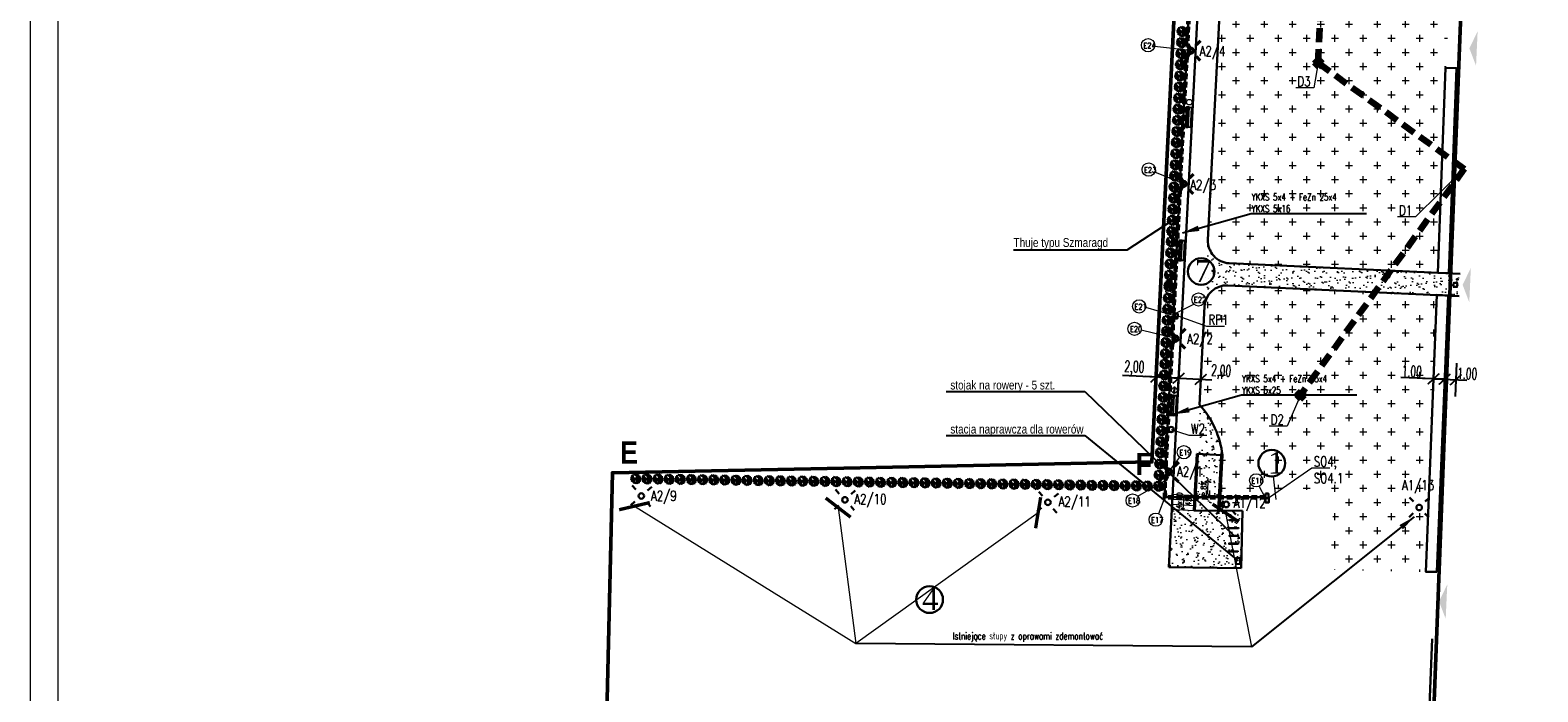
# Model space of a CAD drawing. Extents: x -110 to 11927435, y -6590197 to 5675023.
# Tile 68 of 71: x 6591087 to 6591222, y 5674812 to 5674871. Entities that reach past the tile are written whole.
import ezdxf

# ---------------------------------------------------------------- set-up
doc = ezdxf.new("R2010")
doc.units = 0
doc.header["$PDMODE"] = 33
doc.header["$PDSIZE"] = 0.3
for name, pattern in [('1', [0]), ('2', [1.5, 1, -0.5]), ('DASHED', [0.75, 0.5, -0.25]), ('WASTE', [0.375, 0.25, -0.125])]:
    doc.linetypes.add(name, pattern=pattern)
doc.layers.get('0').update_dxf_attribs({"color": 250, "linetype": 'CONTINUOUS', "lineweight": 100})
doc.layers.get('Defpoints').update_dxf_attribs({"linetype": 'CONTINUOUS'})
for name, color, linetype, lineweight in [('!SAN_ks', 96, 'WASTE', 40), ('A_granice opracowania', 3, 'CONTINUOUS', 40), ('A_PZT_Opis', 7, 'CONTINUOUS', 9), ('Elektryka', 1, 'CONTINUOUS', 9), ('Elektryka opis', 1, 'CONTINUOUS', 9), ('Elektryka współrzędne', 1, 'CONTINUOUS', 9), ('wymiar', 7, 'CONTINUOUS', 13), ('WYMIARY', 1, 'CONTINUOUS', 9)]:
    doc.layers.add(name, color=color, linetype=linetype, lineweight=lineweight)
doc.layers.add('_0', color=7, linetype='CONTINUOUS')
doc.styles.add('ARIAL', font='txt', dxfattribs={"width": 0.8})
doc.styles.add('other_WYMIAR', font='txt', dxfattribs={"width": 0.9, "height": 0.9})
doc.styles.add('pawel', font='GOTHIC.TTF')
doc.styles.add('ROMANSS', font='romans.shx', dxfattribs={"width": 0.6})
doc.styles.get("Standard").update_dxf_attribs({"font": 'Simplex.SHX', "width": 0.75})
doc.dimstyles.new('100', dxfattribs={"dimscale": 0, "dimtxt": 1, "dimasz": 1, "dimexe": 1.5, "dimexo": 0, "dimgap": 0.1, "dimtad": 1, "dimrnd": 1e-08, "dimtxsty": 'ROMANSS', "dimblk": 'ARCHTICK', "dimcen": 1, "dimdle": 1, "dimclrd": 256, "dimclre": 256, "dimclrt": 256, "dimadec": 0, "dimazin": 0, "dimtfac": 1, "dimtdec": 0, "dimtofl": 0, "dimtmove": 0, "dimatfit": 2, "dimldrblk": 'ARCHTICK', "dimfxl": 1.5, "dimfxlon": 1, "dimlwd": -1, "dimlwe": -1, "dimarcsym": 0})
doc.dimstyles.get("Standard").update_dxf_attribs({"dimtxt": 1, "dimasz": 1, "dimexe": 1, "dimexo": 1, "dimgap": 1, "dimtad": 1, "dimtxsty": 'Standard', "dimcen": 2.5, "dimadec": 0, "dimazin": 0, "dimtfac": 1, "dimtmove": 0, "dimatfit": 3, "dimfxl": 1, "dimarcsym": 0})

# ---------------------------------------------------------------- blocks, each defined once
blk = doc.blocks.new('thuja M')
at = {"layer": '_0', "color": 3}
for points in [[(6591187.93, 5674830.09), (6591187.32, 5674830.1)], [(6591187.46, 5674829.97), (6591187.32, 5674830.04)], [(6591187.52, 5674830.1), (6591187.33, 5674830.23)], [(6591187.59, 5674830.1), (6591187.36, 5674829.89)], [(6591187.56, 5674830.39), (6591187.38, 5674830.37)], [(6591187.52, 5674829.88), (6591187.43, 5674829.74)], [(6591187.76, 5674830.1), (6591187.48, 5674830.51)], [(6591187.83, 5674830.1), (6591187.48, 5674829.67)], [(6591187.73, 5674829.78), (6591187.57, 5674829.59)], [(6591187.62, 5674830.31), (6591187.59, 5674830.61)], [(6591188.03, 5674830.43), (6591187.65, 5674830.65)], [(6591187.74, 5674829.98), (6591187.72, 5674829.51)], [(6591188, 5674829.69), (6591187.77, 5674829.49)], [(6591187.8, 5674830.56), (6591187.82, 5674830.71)], [(6591187.88, 5674829.58), (6591187.88, 5674829.47)], [(6591188.09, 5674830.31), (6591187.89, 5674830.72)], [(6591188.32, 5674830.6), (6591187.93, 5674830.09), (6591188.3, 5674829.58)], [(6591188.07, 5674829.9), (6591187.93, 5674829.47)], [(6591188, 5674830.49), (6591188.09, 5674830.7)], [(6591188, 5674829.99), (6591188.56, 5674830)], [(6591188.02, 5674830.19), (6591188.56, 5674830.2)], [(6591188.02, 5674829.76), (6591188.17, 5674829.51)], [(6591188.05, 5674830.61), (6591188.2, 5674830.67)], [(6591188.1, 5674829.64), (6591188.08, 5674829.48)], [(6591188.12, 5674829.84), (6591188.51, 5674829.83)], [(6591188.13, 5674830.35), (6591188.52, 5674830.34)], [(6591188.17, 5674830.19), (6591188.57, 5674830.09)], [(6591188.23, 5674829.67), (6591188.41, 5674829.67)], [(6591188.25, 5674829.83), (6591188.47, 5674829.76)], [(6591188.28, 5674830.34), (6591188.39, 5674830.54)], [(6591188.3, 5674829.83), (6591188.53, 5674829.89)], [(6591188.4, 5674830), (6591188.55, 5674829.93)]]:
    blk.add_lwpolyline(points, dxfattribs=at)
at = {"layer": '_0', "color": 3, "linetype": 'Continuous'}
for points in [[(6591187.62, 5674830.25), (6591187.35, 5674830.26)], [(6591187.38, 5674829.84), (6591187.68, 5674829.91)], [(6591187.63, 5674830.25), (6591187.65, 5674830.25)], [(6591188.37, 5674830.34), (6591188.43, 5674830.48)]]:
    blk.add_lwpolyline(points, dxfattribs=at)
blk = doc.blocks.new('_ArchTick')
at = {"color": 0, "linetype": 'ByBlock', "lineweight": 9, "const_width": 0.15}
blk.add_lwpolyline([(-0.5, -0.5), (0.5, 0.5)], dxfattribs=at)
blk = doc.blocks.new('*D86')
at = {"layer": '_0', "linetype": 'ByBlock', "transparency": 16777216}
for p, q in [((6591187.71, 5674839.31), (6591187.81, 5674841.4)), ((6591189.71, 5674839.2), (6591189.82, 5674841.29)), ((6591187.74, 5674839.9), (6591184.71, 5674840.05)), ((6591189.74, 5674839.79), (6591186.74, 5674839.95))]:
    blk.add_line(p, q, dxfattribs=at)
at = {"layer": 'Defpoints', "color": 0, "linetype": 'ByBlock', "lineweight": 30, "transparency": 16777216}
for p in [(6591189.74, 5674839.79), (6591187.71, 5674839.31), (6591189.71, 5674839.2)]:
    blk.add_point(p, dxfattribs=at)
at = {"layer": '_0', "linetype": 'ByBlock', "transparency": 16777216}
for p, rotation in [((6591187.74, 5674839.9), 177.0374693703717), ((6591189.74, 5674839.79), 357.0374693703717)]:
    blk.add_blockref('_ArchTick', p, dxfattribs=dict(at, rotation=rotation))
at = {"layer": '_0', "linetype": 'ByBlock', "lineweight": 9, "transparency": 16777216, "insert": (6591185.76, 5674840.7), "char_height": 1, "attachment_point": 5, "rotation": 357.0375, "style": 'ROMANSS'}
blk.add_mtext('2,00', dxfattribs=at)
blk = doc.blocks.new('*D87')
at = {"layer": '_0', "linetype": 'ByBlock', "transparency": 16777216}
for p, q in [((6591189.71, 5674839.2), (6591189.82, 5674841.29)), ((6591188.74, 5674839.85), (6591192.73, 5674839.64)), ((6591191.73, 5674839.7), (6591191.66, 5674838.19))]:
    blk.add_line(p, q, dxfattribs=at)
at = {"layer": 'Defpoints', "color": 0, "linetype": 'ByBlock', "lineweight": 30, "transparency": 16777216}
for p in [(6591191.73, 5674839.7), (6591191.73, 5674839.69), (6591189.71, 5674839.2)]:
    blk.add_point(p, dxfattribs=at)
at = {"layer": '_0', "linetype": 'ByBlock', "transparency": 16777216}
for p, rotation in [((6591189.74, 5674839.79), 177.0374693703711), ((6591191.73, 5674839.69), 357.0374693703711)]:
    blk.add_blockref('_ArchTick', p, dxfattribs=dict(at, rotation=rotation))
at = {"layer": '_0', "linetype": 'ByBlock', "lineweight": 9, "transparency": 16777216, "insert": (6591193.56, 5674840.34), "char_height": 1, "attachment_point": 5, "rotation": 357.0375, "style": 'ROMANSS'}
blk.add_mtext('2,00', dxfattribs=at)
blk = doc.blocks.new('*D88')
at = {"layer": '_0', "linetype": 'ByBlock', "transparency": 16777216}
for p, q in [((6591212.72, 5674841.24), (6591212.59, 5674838.24)), ((6591213.72, 5674841.2), (6591213.59, 5674838.2)), ((6591212.66, 5674839.74), (6591209.72, 5674839.86)), ((6591213.65, 5674839.7), (6591211.66, 5674839.78))]:
    blk.add_line(p, q, dxfattribs=at)
at = {"layer": 'Defpoints', "color": 0, "linetype": 'ByBlock', "lineweight": 30, "transparency": 16777216}
for p in [(6591212.96, 5674847.28), (6591213.96, 5674847.24), (6591213.65, 5674839.7)]:
    blk.add_point(p, dxfattribs=at)
at = {"layer": '_0', "linetype": 'ByBlock', "transparency": 16777216}
for p, rotation in [((6591212.66, 5674839.74), 177.6511536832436), ((6591213.65, 5674839.7), 357.6511536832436)]:
    blk.add_blockref('_ArchTick', p, dxfattribs=dict(at, rotation=rotation))
at = {"layer": '_0', "linetype": 'ByBlock', "lineweight": 9, "transparency": 16777216, "insert": (6591210.71, 5674840.42), "char_height": 1, "attachment_point": 5, "rotation": 357.6512, "style": 'ROMANSS'}
blk.add_mtext('1.00', dxfattribs=at)
blk = doc.blocks.new('*D89')
at = {"layer": '_0', "linetype": 'ByBlock', "transparency": 16777216}
for p, q in [((6591213.72, 5674841.2), (6591213.59, 5674838.2)), ((6591214.73, 5674841.16), (6591214.6, 5674838.16)), ((6591212.66, 5674839.74), (6591215.66, 5674839.62))]:
    blk.add_line(p, q, dxfattribs=at)
at = {"layer": 'Defpoints', "color": 0, "linetype": 'ByBlock', "lineweight": 30, "transparency": 16777216}
for p in [(6591213.96, 5674847.24), (6591214.97, 5674847.19), (6591214.66, 5674839.66)]:
    blk.add_point(p, dxfattribs=at)
at = {"layer": '_0', "linetype": 'ByBlock', "transparency": 16777216}
for p, rotation in [((6591213.65, 5674839.7), 177.6511536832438), ((6591214.66, 5674839.66), 357.6511536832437)]:
    blk.add_blockref('_ArchTick', p, dxfattribs=dict(at, rotation=rotation))
at = {"layer": '_0', "linetype": 'ByBlock', "lineweight": 9, "transparency": 16777216, "insert": (6591215.69, 5674840.22), "char_height": 1, "attachment_point": 5, "rotation": 357.6512, "style": 'ROMANSS'}
blk.add_mtext('1.00', dxfattribs=at)

msp = doc.modelspace()

# ---------------------------------------------------------------- hatches: boundary and pattern name
at = {"layer": '_0', "linetype": 'ByBlock', "lineweight": 9}
h = msp.add_hatch(dxfattribs=at)
h.set_pattern_fill('CROSS', color=3, scale=0.2, style=0)
h.set_pattern_definition([(0, (3e-05, 337.6365), (1.27, 1.27), [0.635, -1.905]), (90, (0.3175, 337.319), (-1.27, 1.27), [0.635, -1.905])])
h.paths.add_polyline_path([(6591213.047, 5674849.278), (6591196.604, 5674850.03), (6591194.29, 5674850.136), (6591192.646, 5674851.203), (6591192.402, 5674852.415), (6591192.451, 5674853.507), (6591195.395, 5674910.588), (6591195.477, 5674911.964), (6591195.909, 5674913.114), (6591197.572, 5674913.858), (6591199.804, 5674913.748), (6591215.658, 5674912.97)])
at = {"layer": '_0', "lineweight": 5}
h = msp.add_hatch(color=4, dxfattribs=at)
h.dxf.hatch_style = 1
h.paths.add_polyline_path([(6591216.481, 5674867.884), (6591216.552, 5674869.426), (6591216.623, 5674870.969), (6591215.879, 5674869.457)])
at = {"layer": '_0', "linetype": 'ByBlock', "lineweight": 5}
h = msp.add_hatch(dxfattribs=at)
h.set_pattern_fill('AR-SAND', color=6, scale=0.02, style=0)
h.set_pattern_definition([(37.5, (0.0344, 338.3885), (-0.03200062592, 0.97882647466), [0, -0.77216, 0, -0.8636, 0, -0.8255]), (7.5, (0.0344, 338.3885), (0.89904656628, 1.43365020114), [0, -0.41656, 0, -0.69596, 0, -0.2667]), (327.5, (-0.5904, 338.3885), (1.58198474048, 0.00287436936), [0, -0.254, 0, -0.9144, 0, -1.1938]), (317.5, (-0.5904, 338.3885), (1.52711290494, 0.44585864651), [0, -0.127, 0, -0.59944, 0, -0.6858])])
h.paths.add_polyline_path([(6591192.073, 5674846.245, -0.0096278), (6591192.382, 5674852.187, 0.441584), (6591194.544, 5674850.124), (6591200.034, 5674849.873), (6591200.034, 5674847.871), (6591194.162, 5674848.14), (6591193.717, 5674848.182), (6591192.518, 5674847.623)])
h = msp.add_hatch(dxfattribs=at)
h.set_pattern_fill('AR-SAND', color=6, scale=0.02, style=0)
h.set_pattern_definition([(37.5, (3e-05, 337.6365), (-0.03200062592, 0.97882647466), [0, -0.77216, 0, -0.8636, 0, -0.8255]), (7.5, (3e-05, 337.6365), (0.89904656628, 1.43365020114), [0, -0.41656, 0, -0.69596, 0, -0.2667]), (327.5, (-0.6248, 337.6365), (1.58198474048, 0.00287436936), [0, -0.254, 0, -0.9144, 0, -1.1938]), (317.5, (-0.6248, 337.6365), (1.52711290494, 0.44585864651), [0, -0.127, 0, -0.59944, 0, -0.6858])])
h.paths.add_polyline_path([(6591214.972, 5674847.188), (6591215.054, 5674849.186), (6591200, 5674849.873), (6591200, 5674847.871)])
at = {"layer": '_0', "lineweight": 5}
h = msp.add_hatch(color=4, dxfattribs=at)
h.dxf.hatch_style = 1
h.paths.add_polyline_path([(6591215.872, 5674846.624), (6591215.943, 5674848.166), (6591216.014, 5674849.708), (6591215.271, 5674848.197)])
at = {"layer": '_0', "linetype": 'ByBlock', "lineweight": 9}
h = msp.add_hatch(dxfattribs=at)
h.set_pattern_fill('CROSS', color=3, scale=0.2, style=0)
h.paths.add_polyline_path([(6591193.123, 5674827.892), (6591195.498, 5674827.87), (6591197.081, 5674827.84), (6591197.12, 5674829.87), (6591203.7, 5674829.72), (6591203.54, 5674825.51), (6591202.9, 5674825.595), (6591202.85, 5674822.586), (6591211.958, 5674822.397), (6591212.964, 5674847.275), (6591196.522, 5674848.032), (6591194.162, 5674848.14), (6591192.727, 5674847.623), (6591192.051, 5674845.81), (6591191.974, 5674844.324), (6591191.617, 5674837.42), (6591192.817, 5674835.295), (6591193.382, 5674832.885)])
at = {"layer": '_0', "linetype": 'ByBlock', "lineweight": 5}
h = msp.add_hatch(dxfattribs=at)
h.set_pattern_fill('AR-SAND', color=6, scale=0.02, angle=273.94519, style=0)
h.set_pattern_definition([(311.445186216, (476643.753, 11860080.4519), (0.97430526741, 0.09927010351), [0, -0.77216, 0, -0.8636, 0, -0.8255]), (281.445186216, (476643.753, 11860080.452), (1.49210920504, -0.79827798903), [0, -0.41656, 0, -0.69596, 0, -0.2667]), (241.445186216, (476643.71, 11860081.0753), (0.11171141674, -1.57803819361), [0, -0.254, 0, -0.9144, 0, -1.1938]), (231.445186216, (476643.71, 11860081.0753), (0.5498706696, -1.49281814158), [0, -0.127, 0, -0.59944, 0, -0.6858])])
h.paths.add_polyline_path([(6591191.52, 5674832.981), (6591193.68, 5674832.87), (6591193.009, 5674835.309), (6591191.617, 5674837.42)])
at = {"layer": '_0', "linetype": 'ByBlock', "lineweight": 9}
h = msp.add_hatch(dxfattribs=at)
h.set_pattern_fill('AR-SAND', color=6, scale=0.02, style=0)
h.set_pattern_definition([(37.5, (9e-10, 0.0791), (-0.03200062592, 0.97882647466), [0, -0.77216, 0, -0.8636, 0, -0.8255]), (7.5, (9e-10, 0.0791), (0.89904656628, 1.43365020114), [0, -0.41656, 0, -0.69596, 0, -0.2667]), (327.5, (-0.6248, 0.0791), (1.58198474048, 0.00287436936), [0, -0.254, 0, -0.9144, 0, -1.1938]), (317.5, (-0.6248, 0.0791), (1.52711290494, 0.44585864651), [0, -0.127, 0, -0.59944, 0, -0.6858])])
h.paths.add_polyline_path([(6591191.382, 5674832.988), (6591193.382, 5674832.885), (6591193.124, 5674827.901), (6591191.121, 5674827.92)])
h.paths.add_polyline_path([(6591191.595, 5674829.748), (6591192.343, 5674829.698), (6591192.405, 5674830.625), (6591191.657, 5674830.675)], flags=16)
at = {"layer": '_0', "linetype": 'ByBlock', "lineweight": 5}
h = msp.add_hatch(dxfattribs=at)
h.set_pattern_fill('AR-SAND', color=6, scale=0.02, angle=273.94519, style=0)
h.set_pattern_definition([(311.445186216, (476641.0904, 11860070.2911), (0.97430526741, 0.09927010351), [0, -0.77216, 0, -0.8636, 0, -0.8255]), (281.445186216, (476641.0904, 11860070.2911), (1.49210920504, -0.79827798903), [0, -0.41656, 0, -0.69596, 0, -0.2667]), (241.445186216, (476641.0474, 11860070.9145), (0.11171141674, -1.57803819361), [0, -0.254, 0, -0.9144, 0, -1.1938]), (231.445186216, (476641.0474, 11860070.9145), (0.5498706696, -1.49281814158), [0, -0.127, 0, -0.59944, 0, -0.6858])])
h.paths.add_polyline_path([(6591188.858, 5674822.82), (6591195.375, 5674822.711), (6591195.5, 5674827.88), (6591189.132, 5674828.023)])
at = {"layer": '_0', "lineweight": 5}
h = msp.add_hatch(color=4, dxfattribs=at)
h.dxf.hatch_style = 1
h.paths.add_polyline_path([(6591213.752, 5674818.17), (6591213.823, 5674819.712), (6591213.894, 5674821.254), (6591213.15, 5674819.743)])

# ---------------------------------------------------------------- linework, layer by layer
at = {"layer": '!SAN_ks', "color": 34, "lineweight": 100, "ltscale": 5}
for p, q in [((6591202.285, 5674868.134), (6591203.882, 5674897.985)), ((6591202.285, 5674868.134), (6591215.424, 5674858.608)), ((6591215.424, 5674858.608), (6591200.687, 5674838.283))]:
    msp.add_line(p, q, dxfattribs=at)
at = {"layer": '!SAN_ks', "color": 34, "linetype": 'ByBlock', "lineweight": 100}
for p, q in [((6591201.931, 5674868.488), (6591202.638, 5674867.78)), ((6591202.638, 5674868.488), (6591201.931, 5674867.78)), ((6591200.334, 5674838.637), (6591201.041, 5674837.93)), ((6591201.041, 5674838.637), (6591200.334, 5674837.93))]:
    msp.add_line(p, q, dxfattribs=at)
at = {"color": 0, "linetype": 'ByBlock', "lineweight": 0}
msp.add_lwpolyline([(6591086.502, 5675007.599), (6591086.502, 5674710.508), (6591296.565, 5674710.508), (6591296.565, 5675007.599), (6591086.502, 5675007.599)], dxfattribs=at)
at = {"color": 0, "linetype": 'ByBlock', "lineweight": 18}
msp.add_lwpolyline([(6591089.002, 5675005.098), (6591089.002, 5674713.009), (6591294.065, 5674713.009), (6591294.065, 5675005.098)], close=True, dxfattribs=at)
at = {"layer": '_0', "color": 6, "linetype": 'ByBlock', "lineweight": 30}
for p, q in [((6591195.388, 5674948.911), (6591188.858, 5674822.82)), ((6591192.384, 5674852.237), (6591195.477, 5674911.964)), ((6591215.054, 5674849.186), (6591194.29, 5674850.136)), ((6591194.162, 5674848.14), (6591214.972, 5674847.188)), ((6591191.617, 5674837.42), (6591192.073, 5674846.245)), ((6591189.991, 5674844.71), (6591189.991, 5674844.71)), ((6591191.974, 5674844.324), (6591191.974, 5674844.324)), ((6591191.617, 5674837.42), (6591191.617, 5674837.42)), ((6591191.125, 5674827.92), (6591191.386, 5674832.988)), ((6591191.386, 5674832.988), (6591193.68, 5674832.87)), ((6591193.68, 5674832.87), (6591193.68, 5674832.87)), ((6591195.5, 5674827.88), (6591191.125, 5674827.92)), ((6591195.375, 5674822.711), (6591195.5, 5674827.88)), ((6591188.873, 5674822.82), (6591195.375, 5674822.711))]:
    msp.add_line(p, q, dxfattribs=at)
at = {"layer": '_0', "color": 1, "linetype": 'ByBlock', "lineweight": 40}
for p, q in [((6591189.957, 5674870.144), (6591190.304, 5674869.784)), ((6591191.365, 5674869.765), (6591191.724, 5674870.113)), ((6591189.926, 5674868.376), (6591190.285, 5674868.724)), ((6591191.346, 5674868.705), (6591191.693, 5674868.345)), ((6591189.313, 5674858.164), (6591189.661, 5674857.804)), ((6591190.721, 5674857.786), (6591191.081, 5674858.133)), ((6591189.282, 5674856.397), (6591189.642, 5674856.744)), ((6591190.702, 5674856.725), (6591191.05, 5674856.365)), ((6591188.591, 5674844.258), (6591188.938, 5674843.899)), ((6591189.998, 5674843.88), (6591190.358, 5674844.227)), ((6591188.559, 5674842.491), (6591188.919, 5674842.838)), ((6591189.98, 5674842.819), (6591190.327, 5674842.46)), ((6591187.998, 5674832.283), (6591188.345, 5674831.923)), ((6591189.406, 5674831.904), (6591189.766, 5674832.252)), ((6591187.967, 5674830.516), (6591188.327, 5674830.863)), ((6591189.387, 5674830.844), (6591189.734, 5674830.484))]:
    msp.add_line(p, q, dxfattribs=at)
at = {"layer": '_0', "color": 1, "linetype": 'ByBlock', "lineweight": 9}
for p, q in [((6591190.648, 5674869.421), (6591191.002, 5674869.068)), ((6591191.002, 5674869.421), (6591190.648, 5674869.068)), ((6591190.005, 5674857.442), (6591190.358, 5674857.088)), ((6591190.358, 5674857.442), (6591190.005, 5674857.088)), ((6591189.282, 5674843.536), (6591189.636, 5674843.182)), ((6591189.636, 5674843.536), (6591189.282, 5674843.182)), ((6591188.689, 5674831.56), (6591189.043, 5674831.207)), ((6591189.043, 5674831.56), (6591188.689, 5674831.207))]:
    msp.add_line(p, q, dxfattribs=at)
at = {"layer": '_0', "linetype": 'ByBlock'}
for p, q in [((6591185.106, 5674851.335), (6591189.17, 5674853.985)), ((6591174.912, 5674851.335), (6591185.106, 5674851.335)), ((6591168.857, 5674838.606), (6591181.313, 5674838.606)), ((6591181.313, 5674838.606), (6591194.707, 5674825.667)), ((6591168.857, 5674834.645), (6591181.313, 5674834.645)), ((6591181.313, 5674834.645), (6591195.086, 5674823.372))]:
    msp.add_line(p, q, dxfattribs=at)
at = {"layer": '_0', "color": 6, "linetype": 'ByBlock', "lineweight": 9}
msp.add_line((6591191.275, 5674827.918), (6591191.536, 5674832.98), dxfattribs=at)
at = {"layer": '_0', "color": 2, "linetype": 'ByBlock', "lineweight": 30}
for p, q in [((6591140.955, 5674829.782), (6591140.631, 5674830.161)), ((6591142.012, 5674829.7), (6591142.392, 5674830.025)), ((6591140.492, 5674828.4), (6591140.872, 5674828.725)), ((6591141.928, 5674828.644), (6591142.253, 5674828.265)), ((6591159.237, 5674829.42), (6591158.9, 5674829.789)), ((6591160.296, 5674829.374), (6591160.665, 5674829.712)), ((6591177.509, 5674829.213), (6591177.188, 5674829.594)), ((6591178.563, 5674829.122), (6591178.947, 5674829.445)), ((6591193.509, 5674828.993), (6591193.162, 5674829.353)), ((6591194.57, 5674828.974), (6591194.936, 5674829.326)), ((6591210.85, 5674828.721), (6591210.502, 5674829.081)), ((6591211.91, 5674828.703), (6591212.277, 5674829.054)), ((6591158.822, 5674828.023), (6591159.191, 5674828.361)), ((6591160.264, 5674828.305), (6591160.588, 5674827.946)), ((6591177.037, 5674827.837), (6591177.418, 5674828.158)), ((6591178.474, 5674828.066), (6591178.794, 5674827.686)), ((6591193.131, 5674827.585), (6591193.491, 5674827.933)), ((6591194.551, 5674827.914), (6591194.898, 5674827.554)), ((6591210.471, 5674827.314), (6591210.831, 5674827.661)), ((6591211.891, 5674827.642), (6591212.239, 5674827.282))]:
    msp.add_line(p, q, dxfattribs=at)
at = {"layer": '_0', "linetype": 'ByBlock', "lineweight": 9}
msp.add_line((6591198.51, 5674828.907), (6591198.259, 5674830.965), dxfattribs=at)
at = {"layer": '_0', "color": 6, "linetype": 'ByBlock', "lineweight": 20}
for p, q in [((6591189.178, 5674828.921), (6591191.171, 5674828.818)), ((6591189.201, 5674829.371), (6591191.194, 5674829.268)), ((6591189.132, 5674828.023), (6591191.125, 5674827.92)), ((6591189.155, 5674828.472), (6591191.148, 5674828.369))]:
    msp.add_line(p, q, dxfattribs=at)
at = {"layer": '_0', "color": 3, "linetype": 'ByBlock', "lineweight": 50, "flags": 128}
msp.add_lwpolyline([(6591193.59, 5674956.7), (6591190.425, 5674894.115), (6591187.34, 5674832.27), (6591159.66, 5674831.72), (6591138.84, 5674831.3), (6591137.53, 5674775.33), (6591135.76, 5674731.42), (6591155.95, 5674730.72), (6591209.593, 5674728.87), (6591213.55, 5674832.79), (6591218.2, 5674951.33), (6591193.65, 5674956.74)], dxfattribs=at)
at = {"layer": '_0', "linetype": 'ByBlock', "lineweight": 9}
for points in [[(6591202.285, 5674868.134), (6591201.893, 5674865.9), (6591200.274, 5674865.9)], [(6591215.424, 5674858.608), (6591211.032, 5674854.301), (6591209.413, 5674854.301)], [(6591189.683, 5674845.418), (6591192.254, 5674844.478), (6591193.872, 5674844.478)], [(6591200.687, 5674838.283), (6591199.495, 5674835.5), (6591197.877, 5674835.5)], [(6591189.073, 5674835.188), (6591190.669, 5674834.667), (6591192.287, 5674834.667)], [(6591197.924, 5674829.103), (6591201.723, 5674831.732), (6591203.342, 5674831.732)]]:
    msp.add_lwpolyline(points, dxfattribs=at)
at = {"layer": '_0', "color": 3, "linetype": 'ByBlock', "lineweight": 30, "flags": 128}
for points in [[(6591213.047, 5674849.278), (6591213.727, 5674867.698), (6591214.726, 5674867.666), (6591214.046, 5674849.232), (6591213.047, 5674849.278)], [(6591212.945, 5674822.394), (6591211.958, 5674822.402), (6591212.965, 5674847.28), (6591213.964, 5674847.234), (6591212.945, 5674822.394)]]:
    msp.add_lwpolyline(points, dxfattribs=at)
at = {"layer": '_0', "color": 4, "linetype": 'ByBlock', "flags": 128}
for points in [[(6591190.356, 5674862.368), (6591190.381, 5674862.367), (6591190.472, 5674864.164), (6591190.447, 5674864.166), (6591190.356, 5674862.368)], [(6591190.356, 5674862.368), (6591190.381, 5674862.367), (6591190.472, 5674864.164), (6591190.447, 5674864.166), (6591190.356, 5674862.368)], [(6591190.381, 5674862.367), (6591190.586, 5674862.356), (6591190.677, 5674864.154), (6591190.472, 5674864.164), (6591190.381, 5674862.367)], [(6591190.381, 5674862.367), (6591190.586, 5674862.356), (6591190.677, 5674864.154), (6591190.472, 5674864.164), (6591190.381, 5674862.367)], [(6591190.81, 5674862.345), (6591190.606, 5674862.355), (6591190.697, 5674864.153), (6591190.902, 5674864.143), (6591190.81, 5674862.345)], [(6591189.736, 5674850.395), (6591189.761, 5674850.394), (6591189.852, 5674852.192), (6591189.827, 5674852.193), (6591189.736, 5674850.395)], [(6591189.736, 5674850.395), (6591189.761, 5674850.394), (6591189.852, 5674852.192), (6591189.827, 5674852.193), (6591189.736, 5674850.395)], [(6591189.761, 5674850.394), (6591189.966, 5674850.384), (6591190.057, 5674852.181), (6591189.852, 5674852.192), (6591189.761, 5674850.394)], [(6591189.761, 5674850.394), (6591189.966, 5674850.384), (6591190.057, 5674852.181), (6591189.852, 5674852.192), (6591189.761, 5674850.394)], [(6591190.19, 5674850.372), (6591189.986, 5674850.383), (6591190.077, 5674852.18), (6591190.282, 5674852.17), (6591190.19, 5674850.372)], [(6591189.015, 5674836.469), (6591189.04, 5674836.467), (6591189.131, 5674838.265), (6591189.106, 5674838.266), (6591189.015, 5674836.469)], [(6591189.015, 5674836.469), (6591189.04, 5674836.467), (6591189.131, 5674838.265), (6591189.106, 5674838.266), (6591189.015, 5674836.469)], [(6591189.04, 5674836.467), (6591189.244, 5674836.457), (6591189.336, 5674838.255), (6591189.131, 5674838.265), (6591189.04, 5674836.467)], [(6591189.04, 5674836.467), (6591189.244, 5674836.457), (6591189.336, 5674838.255), (6591189.131, 5674838.265), (6591189.04, 5674836.467)], [(6591189.469, 5674836.446), (6591189.264, 5674836.456), (6591189.356, 5674838.254), (6591189.56, 5674838.243), (6591189.469, 5674836.446)], [(6591195.118, 5674826.279), (6591194.318, 5674826.295), (6591194.32, 5674826.375), (6591195.12, 5674826.359), (6591195.118, 5674826.279)], [(6591195.131, 5674826.979), (6591194.332, 5674826.995), (6591194.333, 5674827.075), (6591195.133, 5674827.059), (6591195.131, 5674826.979)], [(6591195.092, 5674824.88), (6591194.292, 5674824.895), (6591194.293, 5674824.975), (6591195.093, 5674824.96), (6591195.092, 5674824.88)], [(6591195.105, 5674825.58), (6591194.305, 5674825.595), (6591194.307, 5674825.675), (6591195.106, 5674825.66), (6591195.105, 5674825.58)], [(6591195.078, 5674824.18), (6591194.279, 5674824.195), (6591194.28, 5674824.275), (6591195.08, 5674824.26), (6591195.078, 5674824.18)], [(6591194.889, 5674823.625), (6591194.883, 5674823.125), (6591195.283, 5674823.12), (6591195.289, 5674823.62), (6591194.889, 5674823.625)]]:
    msp.add_lwpolyline(points, dxfattribs=at)
at = {"layer": '_0', "linetype": 'ByBlock', "flags": 128}
for points in [[(6591190.81, 5674862.345), (6591190.606, 5674862.355), (6591190.697, 5674864.153), (6591190.902, 5674864.143), (6591190.81, 5674862.345)], [(6591190.19, 5674850.372), (6591189.986, 5674850.383), (6591190.077, 5674852.18), (6591190.282, 5674852.17), (6591190.19, 5674850.372)], [(6591189.469, 5674836.446), (6591189.264, 5674836.456), (6591189.356, 5674838.254), (6591189.56, 5674838.243), (6591189.469, 5674836.446)]]:
    msp.add_lwpolyline(points, dxfattribs=at)
at = {"layer": '_0', "color": 4, "linetype": 'ByBlock', "lineweight": 9, "flags": 128}
for points in [[(6591214.829, 5674848.381), (6591214.43, 5674848.396), (6591214.415, 5674847.996), (6591214.815, 5674847.981), (6591214.829, 5674848.381)], [(6591189.346, 5674839.017), (6591189.396, 5674839.015), (6591189.373, 5674838.416), (6591189.323, 5674838.418), (6591189.346, 5674839.017)]]:
    msp.add_lwpolyline(points, dxfattribs=at)
at = {"layer": '_0', "color": 6, "linetype": 'ByBlock', "lineweight": 9, "flags": 128}
for points in [[(6591193.272, 5674827.894), (6591193.53, 5674832.878), (6591191.536, 5674832.98)], [(6591192.358, 5674829.519), (6591192.407, 5674830.796), (6591192.289, 5674830.56)], [(6591190.198, 5674829.319), (6591190.128, 5674827.971), (6591189.993, 5674828.156), (6591190.128, 5674827.971), (6591190.286, 5674828.129)]]:
    msp.add_lwpolyline(points, dxfattribs=at)
at = {"layer": '_0', "color": 6, "linetype": 'ByBlock', "lineweight": 30, "flags": 128}
msp.add_lwpolyline([(6591193.424, 5674827.899), (6591193.68, 5674832.87), (6591193.53, 5674832.878)], dxfattribs=at)
at = {"layer": '_0', "color": 4, "linetype": 'ByBlock', "lineweight": 30, "flags": 128}
msp.add_lwpolyline([(6591212.55, 5674816.365), (6591210.03, 5674753.64)], dxfattribs=at)
at = {"layer": '_0', "color": 1, "linetype": 'ByBlock', "lineweight": 9}
for centre in [(6591190.825, 5674869.244), (6591190.181, 5674857.265), (6591189.459, 5674843.359), (6591188.866, 5674831.384)]:
    msp.add_circle(centre, 0.25, dxfattribs=at)
at = {"layer": '_0', "color": 1, "linetype": 'ByBlock', "lineweight": 40}
for centre in [(6591190.825, 5674869.244), (6591190.181, 5674857.265), (6591189.459, 5674843.359), (6591188.866, 5674831.384)]:
    msp.add_circle(centre, 0.247, dxfattribs=at)
at = {"layer": '_0', "color": 4, "linetype": 'ByBlock', "lineweight": 9}
for centre in [(6591190.701, 5674864.616), (6591189.359, 5674838.717)]:
    msp.add_circle(centre, 0.25, dxfattribs=at)
at = {"layer": '_0', "color": 4, "linetype": 'ByBlock', "lineweight": 30}
msp.add_circle((6591214.622, 5674848.189), 0.185, dxfattribs=at)
at = {"layer": '_0', "color": 5, "linetype": 'ByBlock', "lineweight": 30}
msp.add_circle((6591189.073, 5674835.188), 0.24, dxfattribs=at)
at = {"layer": '_0', "color": 5, "linetype": 'ByBlock', "lineweight": 9}
msp.add_circle((6591189.073, 5674835.188), 0.2, dxfattribs=at)
at = {"layer": '_0', "color": 2, "linetype": 'ByBlock', "lineweight": 30}
for centre in [(6591141.442, 5674829.213), (6591159.744, 5674828.868), (6591177.991, 5674828.64), (6591194.03, 5674828.453), (6591211.37, 5674828.182)]:
    msp.add_circle(centre, 0.25, dxfattribs=at)
at = {"layer": '_0', "color": 6, "linetype": 'ByBlock', "lineweight": 30}
for centre, radius, start, end in [((6591194.381, 5674852.134), 2, 177.0356, 267.38182), ((6591194.071, 5674846.142), 2, 87.38223, 177.03726), ((6591185.669, 5674831.98), 8.06, 6.33608, 42.44282)]:
    msp.add_arc(centre, radius, start, end, dxfattribs=at)
at = {"layer": 'Elektryka', "linetype": 'DASHED', "lineweight": 30}
for p, q in [((6591191.096, 5674882.613), (6591190.421, 5674869.852)), ((6591191.296, 5674882.603), (6591190.621, 5674869.841)), ((6591190.421, 5674869.852), (6591190.641, 5674869.407)), ((6591190.621, 5674869.841), (6591190.813, 5674869.496)), ((6591190.362, 5674868.685), (6591189.805, 5674857.709)), ((6591190.562, 5674868.675), (6591189.978, 5674857.81)), ((6591190.626, 5674869.103), (6591190.362, 5674868.685)), ((6591190.778, 5674869.008), (6591190.562, 5674868.675)), ((6591189.988, 5674857.132), (6591189.734, 5674856.626)), ((6591189.805, 5674857.709), (6591189.984, 5674857.415)), ((6591189.978, 5674857.81), (6591190.159, 5674857.5)), ((6591189.734, 5674856.626), (6591189.083, 5674843.815)), ((6591189.934, 5674856.616), (6591189.283, 5674843.805)), ((6591190.142, 5674857.032), (6591189.934, 5674856.616)), ((6591189.083, 5674843.815), (6591189.266, 5674843.506)), ((6591189.283, 5674843.805), (6591189.419, 5674843.597)), ((6591189.044, 5674842.901), (6591188.467, 5674831.884)), ((6591189.244, 5674842.89), (6591188.667, 5674831.873)), ((6591189.255, 5674843.224), (6591189.044, 5674842.901)), ((6591189.416, 5674843.129), (6591189.244, 5674842.89)), ((6591188.467, 5674831.884), (6591188.666, 5674831.533)), ((6591188.667, 5674831.873), (6591188.829, 5674831.617)), ((6591188.418, 5674828.995), (6591188.401, 5674830.477)), ((6591188.435, 5674830.676), (6591188.684, 5674831.235)), ((6591188.591, 5674830.534), (6591188.869, 5674831.139)), ((6591188.616, 5674829.195), (6591188.591, 5674830.534)), ((6591197.565, 5674828.995), (6591188.418, 5674828.995)), ((6591197.558, 5674829.195), (6591188.617, 5674829.195))]:
    msp.add_line(p, q, dxfattribs=at)
at = {"layer": 'Elektryka', "linetype": 'ByBlock', "lineweight": 30}
for p, q in [((6591191.196, 5674882.608), (6591190.521, 5674869.846)), ((6591190.521, 5674869.846), (6591190.825, 5674869.244)), ((6591190.462, 5674868.68), (6591189.891, 5674857.76)), ((6591190.825, 5674869.244), (6591190.461, 5674868.679)), ((6591190.181, 5674857.265), (6591189.833, 5674856.62)), ((6591189.891, 5674857.76), (6591190.181, 5674857.265)), ((6591189.834, 5674856.621), (6591189.183, 5674843.81)), ((6591189.425, 5674845.443), (6591189.267, 5674845.443)), ((6591189.183, 5674843.81), (6591189.459, 5674843.359)), ((6591189.144, 5674842.896), (6591188.567, 5674831.878)), ((6591189.459, 5674843.359), (6591189.143, 5674842.894)), ((6591188.567, 5674831.878), (6591188.866, 5674831.384)), ((6591188.516, 5674829.095), (6591188.499, 5674830.576)), ((6591197.565, 5674829.095), (6591188.517, 5674829.095)), ((6591193.79, 5674828.77), (6591193.315, 5674828.165)), ((6591193.353, 5674828.791), (6591193.785, 5674828.114))]:
    msp.add_line(p, q, dxfattribs=at)
at = {"layer": 'Elektryka', "linetype": '2', "lineweight": 30}
msp.add_line((6591188.499, 5674830.576), (6591188.866, 5674831.384), dxfattribs=at)
at = {"layer": 'Elektryka', "linetype": '1', "lineweight": 30}
for points in [[(6591189.666, 5674845.617), (6591189.639, 5674845.168), (6591189.42, 5674845.181), (6591189.446, 5674845.63)], [(6591197.565, 5674829.43), (6591197.815, 5674829.43), (6591197.815, 5674829.03), (6591197.565, 5674829.03)]]:
    msp.add_lwpolyline(points, close=True, dxfattribs=at)
at = {"layer": 'Elektryka', "linetype": 'ByBlock', "lineweight": 30}
msp.add_lwpolyline([(6591197.848, 5674829.03), (6591197.565, 5674829.03), (6591197.565, 5674828.627), (6591197.848, 5674828.627)], close=True, dxfattribs=at)
at = {"layer": 'Elektryka współrzędne', "linetype": '1'}
for p, q in [((6591190.825, 5674869.244), (6591187.576, 5674869.623)), ((6591190.181, 5674857.265), (6591187.614, 5674858.317)), ((6591189.446, 5674845.63), (6591191.118, 5674846.457)), ((6591189.266, 5674845.443), (6591186.783, 5674846.154)), ((6591189.459, 5674843.359), (6591186.384, 5674844.103)), ((6591188.866, 5674831.384), (6591189.839, 5674832.714)), ((6591188.496, 5674830.576), (6591186.061, 5674829.172)), ((6591197.565, 5674829.03), (6591196.996, 5674830.095)), ((6591188.516, 5674829.095), (6591187.935, 5674827.611))]:
    msp.add_line(p, q, dxfattribs=at)
for centre in [(6591186.996, 5674869.729), (6591187.052, 5674858.551), (6591186.198, 5674846.257), (6591191.539, 5674846.875), (6591185.788, 5674844.237), (6591190.224, 5674833.147), (6591196.714, 5674830.622), (6591185.612, 5674828.805), (6591187.686, 5674827.086)]:
    msp.add_circle(centre, 0.597, dxfattribs=at)
at = {"layer": 'wymiar', "color": 0, "lineweight": 30, "ltscale": 2}
for centre in [(6591191.77, 5674849.388), (6591198.114, 5674832.156), (6591167.358, 5674819.9)]:
    msp.add_circle(centre, 1.2, dxfattribs=at)

# ---------------------------------------------------------------- block references
at = {"layer": '_0', "color": 3, "linetype": 'ByBlock', "lineweight": 9, "xscale": 0.7500000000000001, "yscale": 0.7500000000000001, "zscale": 0.7500000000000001}
for p in [(1647799.1, 1418748.394), (1647798.996, 1418746.397), (1647799.048, 1418747.395), (1647799.048, 1418747.395), (1647798.945, 1418745.398), (1647798.893, 1418744.399), (1647798.789, 1418742.402), (1647798.841, 1418743.401), (1647798.738, 1418741.403), (1647798.686, 1418740.405), (1647798.583, 1418738.407), (1647798.634, 1418739.406), (1647798.531, 1418737.409), (1647798.427, 1418735.411), (1647798.479, 1418736.41), (1647798.376, 1418734.413), (1647798.324, 1418733.414), (1647798.221, 1418731.417), (1647798.272, 1418732.415), (1647798.169, 1418730.418), (1647798.121, 1418729.49), (1647798.017, 1418727.493), (1647798.069, 1418728.492), (1647797.966, 1418726.494), (1647797.914, 1418725.496), (1647797.807, 1418723.427), (1647797.858, 1418724.426), (1647797.755, 1418722.429), (1647797.703, 1418721.43), (1647797.6, 1418719.433), (1647797.652, 1418720.431), (1647797.552, 1418718.508), (1647797.449, 1418716.511), (1647797.5, 1418717.509), (1647797.397, 1418715.512), (1647797.345, 1418714.513), (1647797.242, 1418712.516), (1647797.293, 1418713.515), (1647797.19, 1418711.518), (1647797.138, 1418710.519), (1647797.035, 1418708.522), (1647797.087, 1418709.52), (1647792.984, 1418707.58), (1647793.983, 1418707.566), (1647794.983, 1418707.551), (1647795.983, 1418707.537), (1647796.983, 1418707.523)]:
    msp.add_blockref('thuja M', p, dxfattribs=at)
at = {"layer": '_0', "color": 2, "linetype": 'ByBlock', "lineweight": 9, "xscale": 0.7500000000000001, "yscale": 0.7500000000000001, "zscale": 0.7500000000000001}
for p in [(1647749.988, 1418708.192), (1647750.988, 1418708.178), (1647751.988, 1418708.164), (1647752.988, 1418708.149), (1647753.987, 1418708.135), (1647754.987, 1418708.121), (1647755.987, 1418708.107), (1647756.987, 1418708.092), (1647757.987, 1418708.078), (1647758.987, 1418708.064), (1647759.987, 1418708.05), (1647760.987, 1418708.035), (1647761.987, 1418708.021), (1647762.987, 1418708.007), (1647763.986, 1418707.993), (1647764.986, 1418707.978), (1647765.986, 1418707.964), (1647766.986, 1418707.95), (1647767.986, 1418707.936), (1647768.986, 1418707.922), (1647769.986, 1418707.907), (1647770.986, 1418707.893), (1647771.986, 1418707.879), (1647772.986, 1418707.865), (1647773.985, 1418707.85), (1647774.985, 1418707.836), (1647775.985, 1418707.822), (1647776.985, 1418707.808), (1647777.985, 1418707.793), (1647778.985, 1418707.779), (1647779.985, 1418707.765), (1647780.985, 1418707.751), (1647781.985, 1418707.736), (1647782.985, 1418707.722), (1647783.984, 1418707.708), (1647784.984, 1418707.694), (1647785.984, 1418707.679), (1647786.984, 1418707.665), (1647787.984, 1418707.651), (1647788.984, 1418707.637), (1647789.984, 1418707.623), (1647790.984, 1418707.608), (1647791.984, 1418707.594)]:
    msp.add_blockref('thuja M', p, dxfattribs=at)

# ---------------------------------------------------------------- texts
at = {"layer": '_0', "color": 14, "linetype": '1', "char_height": 0.9, "width": 0.59833, "attachment_point": 1}
for s, insert in [('D3', (6591200.417, 5674866.933)), ('D1', (6591209.556, 5674855.333)), ('D2', (6591198.019, 5674836.533))]:
    msp.add_mtext(s, dxfattribs=dict(at, insert=insert))
at = {"layer": '_0', "color": 1, "linetype": '1', "char_height": 0.9, "width": 0.59833, "attachment_point": 1}
for s, insert in [('RP1', (6591192.421, 5674845.511)), ('SO4, SO4.1', (6591201.891, 5674832.764))]:
    msp.add_mtext(s, dxfattribs=dict(at, insert=insert))
at = {"layer": '_0', "color": 5, "linetype": '1', "insert": (6591190.837, 5674835.7), "char_height": 0.9, "width": 0.59833, "attachment_point": 1}
msp.add_mtext('W2', dxfattribs=at)
at = {"layer": '_0', "color": 6, "linetype": 'ByBlock', "lineweight": 9, "char_height": 0.5, "attachment_point": 1, "rotation": 86.18593}
for s, insert, width in [('8%', (6591191.728, 5674829.786), 0.26986), ('4x10\\P 45', (6591189.505, 5674828.096), 2.17592)]:
    msp.add_mtext(s, dxfattribs=dict(at, insert=insert, width=width))
at = {"layer": 'A_granice opracowania', "color": 6, "linetype": '2', "lineweight": 60, "ltscale": 1.5, "char_height": 2, "attachment_point": 1}
for s, insert in [('{\\fArial Black|b1|i0|c238|p34;E}', (6591139.537, 5674834.129)), ('{\\fArial Black|b1|i0|c238|p34;F}', (6591185.872, 5674833.089))]:
    msp.add_mtext_dynamic_manual_height_columns(s, width=25.61993, gutter_width=4.5, heights=[0], dxfattribs=dict(at, insert=insert))
at = {"layer": 'A_PZT_Opis', "char_height": 0.8, "width": 21.49034, "attachment_point": 4, "rotation": 0, "style": 'ARIAL'}
for s, insert in [('Thuje typu Szmaragd', (6591174.907, 5674851.877)), ('stojak na rowery - 5 szt.', (6591169.222, 5674839.065)), ('stacja naprawcza dla rowerów', (6591169.222, 5674835.104))]:
    msp.add_mtext(s, dxfattribs=dict(at, insert=insert))
at = {"layer": 'Elektryka', "linetype": 'ByBlock', "lineweight": 30, "char_height": 0.9, "attachment_point": 1}
for s, width, insert in [('A2/4', 1.97641, (6591191.632, 5674869.653)), ('A2/3', 1.97641, (6591190.787, 5674857.619)), ('A2/2', 4.58268, (6591190.504, 5674843.792)), ('A2/1', 1.97641, (6591189.598, 5674831.858))]:
    msp.add_mtext_dynamic_manual_height_columns(s, width=width, gutter_width=4.5, heights=[0], dxfattribs=dict(at, insert=insert))
at = {"layer": 'Elektryka', "linetype": '2', "lineweight": 30, "insert": (6591188.594, 5674847.411), "char_height": 0.6294, "width": 2.43429, "attachment_point": 1, "rotation": 90}
msp.add_mtext('2eN', dxfattribs=at)
at = {"layer": 'Elektryka', "color": 2, "linetype": 'ByBlock', "lineweight": 30, "char_height": 0.9, "attachment_point": 1}
for s, insert in [('A1/13', (6591209.824, 5674830.629)), ('A2/9', (6591142.311, 5674829.676)), ('A2/10', (6591160.59, 5674829.39)), ('A2/11', (6591178.949, 5674829.16)), ('A1/12', (6591194.681, 5674829.051))]:
    msp.add_mtext_dynamic_manual_height_columns(s, width=1.97641, gutter_width=4.5, heights=[0], dxfattribs=dict(at, insert=insert))
at = {"layer": 'Elektryka', "linetype": '2', "lineweight": 30, "insert": (6591191.776, 5674829.701), "char_height": 0.6294, "width": 2.43429, "attachment_point": 1}
msp.add_mtext('eN', dxfattribs=at)
at = {"layer": 'Elektryka opis', "linetype": 'ByBlock', "char_height": 0.63, "attachment_point": 1}
for s, insert in [('YKXS 5x4 + FeZn 25x4\\PYKXS 5x16', (6591196.305, 5674856.393)), ('YKXS 5x4 + FeZn 25x4\\PYKXS 5x25', (6591195.437, 5674840.087)), ('Istniejące słupy z oprawami zdemontować', (6591169.429, 5674816.956))]:
    msp.add_mtext_dynamic_manual_height_columns(s, width=18.92557, gutter_width=4.5, heights=[0], dxfattribs=dict(at, insert=insert))
at = {"layer": 'Elektryka współrzędne', "linetype": '1', "char_height": 0.5, "attachment_point": 1}
for s, insert in [('E24', (6591186.566, 5674869.956)), ('E23', (6591186.622, 5674858.778)), ('E21', (6591185.768, 5674846.484)), ('E22', (6591191.11, 5674847.102)), ('E20', (6591185.359, 5674844.464)), ('E19', (6591189.795, 5674833.374)), ('E16', (6591196.284, 5674830.849)), ('E18', (6591185.183, 5674829.032)), ('E17', (6591187.256, 5674827.313))]:
    msp.add_mtext_dynamic_manual_height_columns(s, width=1.45254, gutter_width=4.5, heights=[0], dxfattribs=dict(at, insert=insert))
at = {"layer": 'WYMIARY', "ltscale": 0.73, "char_height": 1.95, "attachment_point": 1, "style": 'pawel'}
for s, insert in [('{\\fTimes New Roman|b0|i0|c238|p18;\\C0;7}', (6591191.195, 5674850.412)), ('{\\fTimes New Roman|b0|i0|c238|p18;\\C0;1}', (6591197.773, 5674833.18)), ('{\\fTimes New Roman|b0|i0|c238|p18;\\C0;4}', (6591166.674, 5674820.924))]:
    msp.add_mtext_dynamic_manual_height_columns(s, width=1.95, gutter_width=12.5, heights=[0], dxfattribs=dict(at, insert=insert))

# ---------------------------------------------------------------- dimensions: what is measured, and where the dimension line sits
at = {"layer": '_0', "linetype": 'ByBlock', "lineweight": 9}
for base, p1, p2, override, picture, middle, dimtype in [((6591213.655, 5674839.702), (6591212.965, 5674847.28), (6591213.964, 5674847.239), {"dimscale": 1, "dimtxsty": 'ROMANSS'}, '*D88', (6591210.686, 5674839.824), 161), ((6591214.664, 5674839.661), (6591213.964, 5674847.239), (6591214.972, 5674847.188), {"dimscale": 1, "dimtxsty": 'ROMANSS', "dimtmove": 1}, '*D89', (6591215.663, 5674839.62), 160)]:
    dim = msp.add_linear_dim(base=base, p1=p1, p2=p2, angle=357.65115, text='1.00', dimstyle='100', override=override, dxfattribs=at)
    dim.commit()
    dim.dimension.update_dxf_attribs({"geometry": picture, "text_midpoint": middle, "dimtype": dimtype})
at = {"layer": '_0', "color": 1, "linetype": 'ByBlock', "lineweight": 9}
for base, p1, p2, override, picture, middle, dimtype in [((6591189.739, 5674839.794), (6591187.706, 5674839.307), (6591189.709, 5674839.203), {"dimscale": 1, "dimtxsty": 'ROMANSS'}, '*D86', (6591185.725, 5674840.002), 161), ((6591191.734, 5674839.691), (6591189.709, 5674839.203), (6591191.734, 5674839.695), {"dimscale": 1, "dimtxsty": 'ROMANSS', "dimtmove": 1}, '*D87', (6591193.52, 5674839.644), 160)]:
    dim = msp.add_linear_dim(base=base, p1=p1, p2=p2, angle=357.03747, text='2,00', dimstyle='100', override=override, dxfattribs=at)
    dim.commit()
    dim.dimension.update_dxf_attribs({"geometry": picture, "text_midpoint": middle, "dimtype": dimtype})

# ---------------------------------------------------------------- leaders
at = {"layer": 'Elektryka opis', "linetype": 'ByBlock'}
for points in [[(6591190.095, 5674852.864), (6591196.257, 5674854.598), (6591206.628, 5674854.598)], [(6591189.227, 5674836.558), (6591195.389, 5674838.291), (6591205.76, 5674838.291)], [(6591210.921, 5674827.344), (6591196.287, 5674815.641), (6591160.729, 5674815.945)]]:
    msp.add_leader(points, dimstyle='Standard', override={"dimscale": 0.5, "dimtxt": 0.9, "dimasz": 3, "dimexe": 1.25, "dimexo": 0.0625, "dimgap": 0.09, "dimtad": 0, "dimtih": 1, "dimtoh": 1, "dimdec": 4, "dimzin": 0, "dimdsep": 46, "dimtxsty": 'other_WYMIAR', "dimcen": 0.045, "dimtfac": 0.5, "dimtdec": 4, "dimtofl": 0, "dimtolj": 1, "dimtzin": 0}, dxfattribs=at)
at = {"layer": 'Elektryka opis', "linetype": '1'}
for points in [[(6591140.826, 5674828.3), (6591160.729, 5674815.945)], [(6591159.139, 5674828.168), (6591160.729, 5674815.945)], [(6591177.114, 5674827.708), (6591160.729, 5674815.945)], [(6591193.969, 5674827.686), (6591196.287, 5674815.641)]]:
    msp.add_leader(points, dimstyle='100', override={"dimscale": 1, "dimasz": 2}, dxfattribs=at)

doc.saveas('drawing.dxf')
